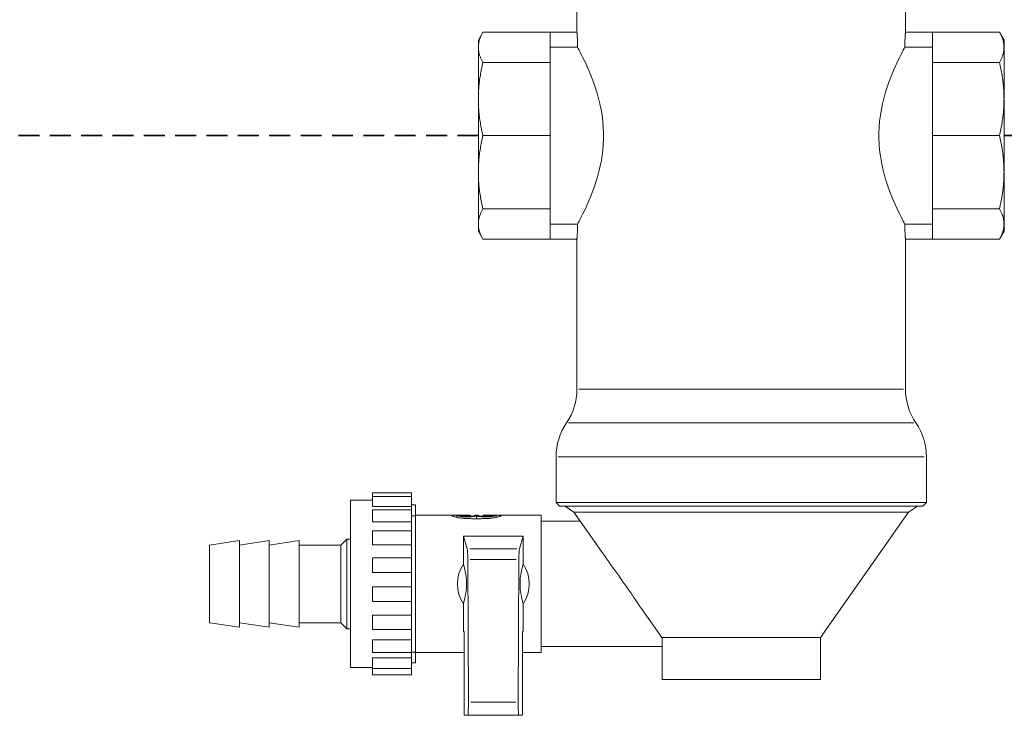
# Model space of a CAD drawing. Header units: millimetres. Extents: x 1279 to 58476, y -6899 to 74987.
# Tile 145 of 157: x 33835 to 34000, y -540 to -424. Entities that reach past the tile are written whole.
import ezdxf

# ---------------------------------------------------------------- set-up
doc = ezdxf.new("R2010")
doc.units = ezdxf.units.MM
doc.linetypes.add('ČÁRKOVANÁ', pattern=[0.75, 0.5, -0.25])
doc.layers.add('UT_POTRUBI - ZPÁTEČKA', color=5, linetype='ČÁRKOVANÁ', lineweight=35)
doc.layers.add('UT_ZARIZENI - ARMATURY', color=6, linetype='Continuous', lineweight=5)

msp = doc.modelspace()

# ---------------------------------------------------------------- linework, layer by layer
at = {"layer": 'UT_POTRUBI - ZPÁTEČKA', "ltscale": 7}
for p, q in [((33912.15, -443), (33450.14, -443)), ((34544.22, -443), (34000.15, -443))]:
    msp.add_line(p, q, dxfattribs=at)
at = {"layer": 'UT_ZARIZENI - ARMATURY'}
for p, q in [((33928.65, -425.7), (33928.65, -418.58)), ((33983.65, -425.7), (33983.65, -418.58)), ((33912.15, -427), (33912.91, -425.68)), ((33912.33, -426.98), (33912.36, -426.88)), ((33912.36, -426.88), (33912.4, -426.77)), ((33912.4, -426.77), (33912.44, -426.67)), ((33912.44, -426.67), (33912.48, -426.56)), ((33912.48, -426.56), (33912.52, -426.45)), ((33912.52, -426.45), (33912.57, -426.35)), ((33912.57, -426.35), (33912.62, -426.24)), ((33912.62, -426.24), (33912.67, -426.13)), ((33912.67, -426.13), (33912.72, -426.02)), ((33912.72, -426.02), (33912.78, -425.9)), ((33912.78, -425.9), (33912.84, -425.79)), ((33912.84, -425.79), (33912.91, -425.68)), ((33912.91, -425.68), (33924.15, -425.68)), ((33924.15, -425.68), (33924.15, -425.7)), ((33924.15, -426.4), (33924.15, -425.7)), ((33928.65, -425.7), (33924.15, -425.7)), ((33924.15, -426.4), (33924.15, -430.75)), ((33928.65, -425.72), (33928.65, -425.7)), ((33928.65, -425.7), (33928.65, -425.7)), ((33928.65, -425.74), (33928.65, -425.72)), ((33928.65, -425.78), (33928.65, -425.74)), ((33928.66, -425.83), (33928.65, -425.78)), ((33928.66, -425.89), (33928.66, -425.83)), ((33928.67, -425.96), (33928.66, -425.89)), ((33928.67, -426.03), (33928.67, -425.96)), ((33928.68, -426.12), (33928.67, -426.03)), ((33928.69, -426.22), (33928.68, -426.12)), ((33928.7, -426.32), (33928.69, -426.22)), ((33928.7, -426.43), (33928.7, -426.32)), ((33928.71, -426.54), (33928.7, -426.43)), ((33928.72, -426.67), (33928.71, -426.54)), ((33928.72, -426.8), (33928.72, -426.67)), ((33928.73, -426.94), (33928.72, -426.8)), ((33983.57, -426.8), (33983.56, -426.94)), ((33983.58, -426.54), (33983.57, -426.67)), ((33983.57, -426.67), (33983.57, -426.8)), ((33983.59, -426.43), (33983.58, -426.54)), ((33983.6, -426.32), (33983.59, -426.43)), ((33983.61, -426.12), (33983.6, -426.22)), ((33983.6, -426.22), (33983.6, -426.32)), ((33983.62, -426.03), (33983.61, -426.12)), ((33983.63, -425.89), (33983.62, -425.96)), ((33983.62, -425.96), (33983.62, -426.03)), ((33983.64, -425.78), (33983.63, -425.83)), ((33983.63, -425.83), (33983.63, -425.89)), ((33983.65, -425.7), (33983.64, -425.72)), ((33983.64, -425.72), (33983.64, -425.74)), ((33983.64, -425.74), (33983.64, -425.78)), ((33988.15, -425.7), (33983.65, -425.7)), ((33983.65, -425.7), (33983.65, -425.7)), ((33999.38, -425.68), (33988.15, -425.68)), ((33988.15, -425.68), (33988.15, -425.7)), ((33988.15, -425.7), (33988.15, -426.4)), ((33988.15, -426.4), (33988.15, -430.75)), ((34000.15, -427), (33999.38, -425.68)), ((33999.45, -425.79), (33999.38, -425.68)), ((33999.51, -425.9), (33999.45, -425.79)), ((33999.57, -426.02), (33999.51, -425.9)), ((33999.62, -426.13), (33999.57, -426.02)), ((33999.68, -426.24), (33999.62, -426.13)), ((33999.73, -426.35), (33999.68, -426.24)), ((33999.77, -426.45), (33999.73, -426.35)), ((33999.82, -426.56), (33999.77, -426.45)), ((33999.86, -426.67), (33999.82, -426.56)), ((33999.89, -426.77), (33999.86, -426.67)), ((33999.93, -426.88), (33999.89, -426.77)), ((33999.96, -426.98), (33999.93, -426.88)), ((33912.15, -428.21), (33912.15, -427)), ((33912.15, -428.01), (33912.16, -427.91)), ((33912.15, -428.11), (33912.15, -428.01)), ((33912.15, -428.21), (33912.15, -428.11)), ((33912.15, -436.87), (33912.15, -428.21)), ((33912.15, -428.32), (33912.15, -428.21)), ((33912.15, -428.42), (33912.15, -428.32)), ((33912.16, -428.52), (33912.15, -428.42)), ((33912.16, -427.91), (33912.17, -427.81)), ((33912.17, -428.62), (33912.16, -428.52)), ((33912.17, -427.81), (33912.18, -427.71)), ((33912.18, -427.71), (33912.19, -427.6)), ((33912.19, -427.6), (33912.21, -427.5)), ((33912.21, -427.5), (33912.23, -427.4)), ((33912.23, -427.4), (33912.25, -427.3)), ((33912.25, -427.3), (33912.27, -427.19)), ((33912.27, -427.19), (33912.3, -427.09)), ((33912.3, -427.09), (33912.33, -426.98)), ((33924.15, -428.21), (33928.76, -428.21)), ((33924.38, -428.2), (33928.53, -428.2)), ((33928.74, -427.09), (33928.73, -426.94)), ((33928.74, -427.24), (33928.74, -427.09)), ((33928.75, -427.4), (33928.74, -427.24)), ((33928.75, -427.55), (33928.75, -427.4)), ((33928.76, -427.72), (33928.75, -427.55)), ((33928.76, -427.88), (33928.76, -427.72)), ((33928.76, -428.04), (33928.76, -427.88)), ((33928.76, -428.2), (33928.76, -428.04)), ((33928.76, -428.21), (33928.76, -428.2)), ((33928.87, -428.41), (33928.76, -428.21)), ((33929.01, -428.67), (33928.87, -428.41)), ((33983.43, -428.41), (33983.28, -428.67)), ((33983.53, -428.21), (33983.43, -428.41)), ((33983.54, -427.72), (33983.53, -427.88)), ((33983.53, -427.88), (33983.53, -428.04)), ((33983.53, -428.04), (33983.53, -428.2)), ((33983.53, -428.2), (33983.53, -428.21)), ((33983.53, -428.21), (33988.15, -428.21)), ((33983.55, -427.24), (33983.54, -427.4)), ((33983.54, -427.4), (33983.54, -427.55)), ((33983.54, -427.55), (33983.54, -427.72)), ((33983.56, -426.94), (33983.55, -427.09)), ((33983.55, -427.09), (33983.55, -427.24)), ((33983.76, -428.2), (33987.92, -428.2)), ((33999.99, -427.09), (33999.96, -426.98)), ((34000.02, -427.19), (33999.99, -427.09)), ((34000.04, -427.3), (34000.02, -427.19)), ((34000.06, -427.4), (34000.04, -427.3)), ((34000.08, -427.5), (34000.06, -427.4)), ((34000.1, -427.6), (34000.08, -427.5)), ((34000.11, -427.71), (34000.1, -427.6)), ((34000.13, -427.81), (34000.11, -427.71)), ((34000.13, -427.91), (34000.13, -427.81)), ((34000.14, -428.01), (34000.13, -427.91)), ((34000.13, -428.52), (34000.14, -428.42)), ((34000.13, -428.62), (34000.13, -428.52)), ((34000.14, -428.11), (34000.14, -428.01)), ((34000.15, -428.21), (34000.14, -428.11)), ((34000.14, -428.32), (34000.15, -428.21)), ((34000.14, -428.42), (34000.14, -428.32)), ((34000.15, -427), (34000.15, -428.21)), ((34000.15, -428.21), (34000.15, -436.87)), ((33912.18, -428.72), (33912.17, -428.62)), ((33912.19, -428.83), (33912.18, -428.72)), ((33912.21, -428.93), (33912.19, -428.83)), ((33912.23, -429.03), (33912.21, -428.93)), ((33912.25, -429.13), (33912.23, -429.03)), ((33912.27, -429.24), (33912.25, -429.13)), ((33912.3, -429.34), (33912.27, -429.24)), ((33912.33, -429.44), (33912.3, -429.34)), ((33912.36, -429.55), (33912.33, -429.44)), ((33912.4, -429.65), (33912.36, -429.55)), ((33912.44, -429.76), (33912.4, -429.65)), ((33912.48, -429.87), (33912.44, -429.76)), ((33912.52, -429.97), (33912.48, -429.87)), ((33912.57, -430.08), (33912.52, -429.97)), ((33912.62, -430.19), (33912.57, -430.08)), ((33912.67, -430.3), (33912.62, -430.19)), ((33929.18, -429), (33929.01, -428.67)), ((33929.38, -429.39), (33929.18, -429)), ((33929.6, -429.84), (33929.38, -429.39)), ((33929.85, -430.34), (33929.6, -429.84)), ((33982.69, -429.84), (33982.44, -430.34)), ((33982.91, -429.39), (33982.69, -429.84)), ((33983.11, -429), (33982.91, -429.39)), ((33983.28, -428.67), (33983.11, -429)), ((33999.62, -430.3), (33999.68, -430.19)), ((33999.68, -430.19), (33999.73, -430.08)), ((33999.73, -430.08), (33999.77, -429.97)), ((33999.77, -429.97), (33999.82, -429.87)), ((33999.82, -429.87), (33999.86, -429.76)), ((33999.86, -429.76), (33999.89, -429.65)), ((33999.89, -429.65), (33999.93, -429.55)), ((33999.93, -429.55), (33999.96, -429.44)), ((33999.96, -429.44), (33999.99, -429.34)), ((33999.99, -429.34), (34000.02, -429.24)), ((34000.02, -429.24), (34000.04, -429.13)), ((34000.04, -429.13), (34000.06, -429.03)), ((34000.06, -429.03), (34000.08, -428.93)), ((34000.08, -428.93), (34000.1, -428.83)), ((34000.1, -428.83), (34000.11, -428.72)), ((34000.11, -428.72), (34000.13, -428.62)), ((33912.67, -431.83), (33912.62, -432.1)), ((33912.72, -430.41), (33912.67, -430.3)), ((33912.72, -431.57), (33912.67, -431.83)), ((33912.78, -430.52), (33912.72, -430.41)), ((33912.78, -431.3), (33912.72, -431.57)), ((33912.84, -430.64), (33912.78, -430.52)), ((33912.84, -431.03), (33912.78, -431.3)), ((33912.91, -430.75), (33912.84, -430.64)), ((33912.91, -430.75), (33912.84, -431.03)), ((33912.91, -430.75), (33924.15, -430.75)), ((33924.15, -430.75), (33924.15, -443)), ((33930.11, -430.89), (33929.85, -430.34)), ((33930.38, -431.48), (33930.11, -430.89)), ((33930.65, -432.1), (33930.38, -431.48)), ((33981.91, -431.48), (33981.64, -432.1)), ((33982.18, -430.89), (33981.91, -431.48)), ((33982.44, -430.34), (33982.18, -430.89)), ((33999.38, -430.75), (33988.15, -430.75)), ((33988.15, -430.75), (33988.15, -443)), ((33999.38, -430.75), (33999.45, -430.64)), ((33999.45, -431.03), (33999.38, -430.75)), ((33999.45, -430.64), (33999.51, -430.52)), ((33999.51, -431.3), (33999.45, -431.03)), ((33999.51, -430.52), (33999.57, -430.41)), ((33999.57, -431.57), (33999.51, -431.3)), ((33999.57, -430.41), (33999.62, -430.3)), ((33999.62, -431.83), (33999.57, -431.57)), ((33999.68, -432.1), (33999.62, -431.83)), ((33912.4, -433.4), (33912.36, -433.65)), ((33912.44, -433.14), (33912.4, -433.4)), ((33912.48, -432.88), (33912.44, -433.14)), ((33912.52, -432.62), (33912.48, -432.88)), ((33912.57, -432.36), (33912.52, -432.62)), ((33912.62, -432.1), (33912.57, -432.36)), ((33930.93, -432.76), (33930.65, -432.1)), ((33931.21, -433.47), (33930.93, -432.76)), ((33931.49, -434.23), (33931.21, -433.47)), ((33981.09, -433.47), (33980.81, -434.23)), ((33981.37, -432.76), (33981.09, -433.47)), ((33981.64, -432.1), (33981.37, -432.76)), ((33999.73, -432.36), (33999.68, -432.1)), ((33999.77, -432.62), (33999.73, -432.36)), ((33999.82, -432.88), (33999.77, -432.62)), ((33999.86, -433.14), (33999.82, -432.88)), ((33999.89, -433.4), (33999.86, -433.14)), ((33999.93, -433.65), (33999.89, -433.4)), ((33912.21, -435.15), (33912.19, -435.4)), ((33912.23, -434.9), (33912.21, -435.15)), ((33912.25, -434.66), (33912.23, -434.9)), ((33912.27, -434.41), (33912.25, -434.66)), ((33912.3, -434.16), (33912.27, -434.41)), ((33912.33, -433.9), (33912.3, -434.16)), ((33912.36, -433.65), (33912.33, -433.9)), ((33931.76, -435.04), (33931.49, -434.23)), ((33932.02, -435.89), (33931.76, -435.04)), ((33980.53, -435.04), (33980.27, -435.89)), ((33980.81, -434.23), (33980.53, -435.04)), ((33999.96, -433.9), (33999.93, -433.65)), ((33999.99, -434.16), (33999.96, -433.9)), ((34000.02, -434.41), (33999.99, -434.16)), ((34000.04, -434.66), (34000.02, -434.41)), ((34000.06, -434.9), (34000.04, -434.66)), ((34000.08, -435.15), (34000.06, -434.9)), ((34000.1, -435.4), (34000.08, -435.15)), ((33912.16, -436.14), (33912.15, -436.38)), ((33912.15, -436.38), (33912.15, -436.63)), ((33912.15, -436.63), (33912.15, -436.87)), ((33912.17, -435.89), (33912.16, -436.14)), ((33912.18, -435.65), (33912.17, -435.89)), ((33912.19, -435.4), (33912.18, -435.65)), ((33932.27, -436.77), (33932.02, -435.89)), ((33932.49, -437.69), (33932.27, -436.77)), ((33980.02, -436.77), (33979.8, -437.69)), ((33980.27, -435.89), (33980.02, -436.77)), ((34000.11, -435.65), (34000.1, -435.4)), ((34000.13, -435.89), (34000.11, -435.65)), ((34000.13, -436.14), (34000.13, -435.89)), ((34000.14, -436.38), (34000.13, -436.14)), ((34000.14, -436.63), (34000.14, -436.38)), ((34000.15, -436.87), (34000.14, -436.63)), ((33912.15, -449.12), (33912.15, -436.87)), ((33912.15, -436.87), (33912.15, -437.12)), ((33912.15, -437.12), (33912.15, -437.36)), ((33912.15, -437.36), (33912.16, -437.61)), ((33912.16, -437.61), (33912.17, -437.85)), ((33912.17, -437.85), (33912.18, -438.1)), ((33912.18, -438.1), (33912.19, -438.35)), ((33912.19, -438.35), (33912.21, -438.59)), ((33932.69, -438.63), (33932.49, -437.69)), ((33979.8, -437.69), (33979.61, -438.63)), ((34000.08, -438.59), (34000.1, -438.35)), ((34000.1, -438.35), (34000.11, -438.1)), ((34000.11, -438.1), (34000.13, -437.85)), ((34000.13, -437.61), (34000.14, -437.36)), ((34000.13, -437.85), (34000.13, -437.61)), ((34000.14, -437.12), (34000.15, -436.87)), ((34000.14, -437.36), (34000.14, -437.12)), ((34000.15, -436.87), (34000.15, -449.12)), ((33912.21, -438.59), (33912.23, -438.84)), ((33912.23, -438.84), (33912.25, -439.09)), ((33912.25, -439.09), (33912.27, -439.34)), ((33912.27, -439.34), (33912.3, -439.59)), ((33912.3, -439.59), (33912.33, -439.84)), ((33912.33, -439.84), (33912.36, -440.1)), ((33912.36, -440.1), (33912.4, -440.35)), ((33932.85, -439.59), (33932.69, -438.63)), ((33932.97, -440.56), (33932.85, -439.59)), ((33979.45, -439.59), (33979.32, -440.56)), ((33979.61, -438.63), (33979.45, -439.59)), ((33999.89, -440.35), (33999.93, -440.1)), ((33999.93, -440.1), (33999.96, -439.84)), ((33999.96, -439.84), (33999.99, -439.59)), ((33999.99, -439.59), (34000.02, -439.34)), ((34000.02, -439.34), (34000.04, -439.09)), ((34000.04, -439.09), (34000.06, -438.84)), ((34000.06, -438.84), (34000.08, -438.59)), ((33912.4, -440.35), (33912.44, -440.61)), ((33912.44, -440.61), (33912.48, -440.86)), ((33912.48, -440.86), (33912.52, -441.12)), ((33912.52, -441.12), (33912.57, -441.38)), ((33912.57, -441.38), (33912.62, -441.65)), ((33912.62, -441.65), (33912.67, -441.91)), ((33933.05, -441.54), (33932.97, -440.56)), ((33933.09, -442.51), (33933.05, -441.54)), ((33979.24, -441.54), (33979.2, -442.51)), ((33979.32, -440.56), (33979.24, -441.54)), ((33999.62, -441.91), (33999.68, -441.65)), ((33999.68, -441.65), (33999.73, -441.38)), ((33999.73, -441.38), (33999.77, -441.12)), ((33999.77, -441.12), (33999.82, -440.86)), ((33999.82, -440.86), (33999.86, -440.61)), ((33999.86, -440.61), (33999.89, -440.35)), ((33912.67, -441.91), (33912.72, -442.18)), ((33912.72, -442.18), (33912.78, -442.45)), ((33912.78, -442.45), (33912.84, -442.72)), ((33912.78, -443.54), (33912.84, -443.27)), ((33912.84, -442.72), (33912.91, -443)), ((33912.84, -443.27), (33912.91, -443)), ((33912.91, -443), (33924.15, -443)), ((33924.15, -443), (33924.15, -455.24)), ((33933.09, -443.48), (33933.09, -442.51)), ((33979.2, -442.51), (33979.2, -443.48)), ((33999.38, -443), (33988.15, -443)), ((33988.15, -443), (33988.15, -455.24)), ((33999.38, -443), (33999.45, -442.72)), ((33999.45, -443.27), (33999.38, -443)), ((33999.45, -442.72), (33999.51, -442.45)), ((33999.51, -443.54), (33999.45, -443.27)), ((33999.51, -442.45), (33999.57, -442.18)), ((33999.57, -442.18), (33999.62, -441.91)), ((33912.48, -445.13), (33912.52, -444.87)), ((33912.52, -444.87), (33912.57, -444.61)), ((33912.57, -444.61), (33912.62, -444.35)), ((33912.62, -444.35), (33912.67, -444.08)), ((33912.67, -444.08), (33912.72, -443.81)), ((33912.72, -443.81), (33912.78, -443.54)), ((33932.97, -445.43), (33933.05, -444.45)), ((33933.05, -444.45), (33933.09, -443.48)), ((33979.2, -443.48), (33979.24, -444.45)), ((33979.24, -444.45), (33979.32, -445.43)), ((33999.57, -443.81), (33999.51, -443.54)), ((33999.62, -444.08), (33999.57, -443.81)), ((33999.68, -444.35), (33999.62, -444.08)), ((33999.73, -444.61), (33999.68, -444.35)), ((33999.77, -444.87), (33999.73, -444.61)), ((33999.82, -445.13), (33999.77, -444.87)), ((33912.25, -446.9), (33912.27, -446.65)), ((33912.27, -446.65), (33912.3, -446.4)), ((33912.3, -446.4), (33912.33, -446.15)), ((33912.33, -446.15), (33912.36, -445.9)), ((33912.36, -445.9), (33912.4, -445.64)), ((33912.4, -445.64), (33912.44, -445.39)), ((33912.44, -445.39), (33912.48, -445.13)), ((33932.69, -447.37), (33932.85, -446.4)), ((33932.85, -446.4), (33932.97, -445.43)), ((33979.32, -445.43), (33979.45, -446.4)), ((33979.45, -446.4), (33979.61, -447.37)), ((33999.86, -445.39), (33999.82, -445.13)), ((33999.89, -445.64), (33999.86, -445.39)), ((33999.93, -445.9), (33999.89, -445.64)), ((33999.96, -446.15), (33999.93, -445.9)), ((33999.99, -446.4), (33999.96, -446.15)), ((34000.02, -446.65), (33999.99, -446.4)), ((34000.04, -446.9), (34000.02, -446.65)), ((33912.16, -448.38), (33912.17, -448.14)), ((33912.17, -448.14), (33912.18, -447.89)), ((33912.18, -447.89), (33912.19, -447.65)), ((33912.19, -447.65), (33912.21, -447.4)), ((33912.21, -447.4), (33912.23, -447.15)), ((33912.23, -447.15), (33912.25, -446.9)), ((33932.27, -449.22), (33932.49, -448.31)), ((33932.49, -448.31), (33932.69, -447.37)), ((33979.61, -447.37), (33979.8, -448.31)), ((33979.8, -448.31), (33980.02, -449.22)), ((34000.06, -447.15), (34000.04, -446.9)), ((34000.08, -447.4), (34000.06, -447.15)), ((34000.1, -447.65), (34000.08, -447.4)), ((34000.11, -447.89), (34000.1, -447.65)), ((34000.13, -448.14), (34000.11, -447.89)), ((34000.13, -448.38), (34000.13, -448.14)), ((33912.15, -448.63), (33912.16, -448.38)), ((33912.15, -448.87), (33912.15, -448.63)), ((33912.15, -449.12), (33912.15, -448.87)), ((33912.15, -457.78), (33912.15, -449.12)), ((33912.15, -449.36), (33912.15, -449.12)), ((33912.15, -449.61), (33912.15, -449.36)), ((33912.16, -449.86), (33912.15, -449.61)), ((33912.17, -450.1), (33912.16, -449.86)), ((33932.02, -450.11), (33932.27, -449.22)), ((33980.02, -449.22), (33980.27, -450.11)), ((34000.14, -448.63), (34000.13, -448.38)), ((34000.14, -449.61), (34000.13, -449.86)), ((34000.13, -449.86), (34000.13, -450.1)), ((34000.14, -448.87), (34000.14, -448.63)), ((34000.15, -449.12), (34000.14, -448.87)), ((34000.15, -449.12), (34000.14, -449.36)), ((34000.14, -449.36), (34000.14, -449.61)), ((34000.15, -449.12), (34000.15, -457.78)), ((33912.18, -450.35), (33912.17, -450.1)), ((33912.19, -450.59), (33912.18, -450.35)), ((33912.21, -450.84), (33912.19, -450.59)), ((33912.23, -451.09), (33912.21, -450.84)), ((33912.25, -451.34), (33912.23, -451.09)), ((33912.27, -451.59), (33912.25, -451.34)), ((33912.3, -451.84), (33912.27, -451.59)), ((33931.49, -451.76), (33931.76, -450.95)), ((33931.76, -450.95), (33932.02, -450.11)), ((33980.27, -450.11), (33980.53, -450.95)), ((33980.53, -450.95), (33980.81, -451.76)), ((34000.02, -451.59), (33999.99, -451.84)), ((34000.04, -451.34), (34000.02, -451.59)), ((34000.06, -451.09), (34000.04, -451.34)), ((34000.08, -450.84), (34000.06, -451.09)), ((34000.1, -450.59), (34000.08, -450.84)), ((34000.11, -450.35), (34000.1, -450.59)), ((34000.13, -450.1), (34000.11, -450.35)), ((33912.33, -452.09), (33912.3, -451.84)), ((33912.36, -452.34), (33912.33, -452.09)), ((33912.4, -452.6), (33912.36, -452.34)), ((33912.44, -452.85), (33912.4, -452.6)), ((33912.48, -453.11), (33912.44, -452.85)), ((33912.52, -453.37), (33912.48, -453.11)), ((33930.65, -453.89), (33930.93, -453.23)), ((33930.93, -453.23), (33931.21, -452.52)), ((33931.21, -452.52), (33931.49, -451.76)), ((33980.81, -451.76), (33981.09, -452.52)), ((33981.09, -452.52), (33981.37, -453.23)), ((33981.37, -453.23), (33981.64, -453.89)), ((33999.82, -453.11), (33999.77, -453.37)), ((33999.86, -452.85), (33999.82, -453.11)), ((33999.89, -452.6), (33999.86, -452.85)), ((33999.93, -452.34), (33999.89, -452.6)), ((33999.96, -452.09), (33999.93, -452.34)), ((33999.99, -451.84), (33999.96, -452.09)), ((33912.57, -453.63), (33912.52, -453.37)), ((33912.62, -453.89), (33912.57, -453.63)), ((33912.67, -454.16), (33912.62, -453.89)), ((33912.72, -454.43), (33912.67, -454.16)), ((33912.78, -454.7), (33912.72, -454.43)), ((33912.84, -454.97), (33912.78, -454.7)), ((33930.11, -455.11), (33930.38, -454.52)), ((33930.38, -454.52), (33930.65, -453.89)), ((33981.64, -453.89), (33981.91, -454.52)), ((33981.91, -454.52), (33982.18, -455.11)), ((33999.51, -454.7), (33999.45, -454.97)), ((33999.57, -454.43), (33999.51, -454.7)), ((33999.62, -454.16), (33999.57, -454.43)), ((33999.68, -453.89), (33999.62, -454.16)), ((33999.73, -453.63), (33999.68, -453.89)), ((33999.77, -453.37), (33999.73, -453.63)), ((33912.3, -456.65), (33912.33, -456.55)), ((33912.33, -456.55), (33912.36, -456.44)), ((33912.36, -456.44), (33912.4, -456.34)), ((33912.4, -456.34), (33912.44, -456.23)), ((33912.44, -456.23), (33912.48, -456.13)), ((33912.48, -456.13), (33912.52, -456.02)), ((33912.52, -456.02), (33912.57, -455.91)), ((33912.57, -455.91), (33912.62, -455.8)), ((33912.62, -455.8), (33912.67, -455.69)), ((33912.67, -455.69), (33912.72, -455.58)), ((33912.72, -455.58), (33912.78, -455.47)), ((33912.78, -455.47), (33912.84, -455.36)), ((33912.91, -455.24), (33912.84, -454.97)), ((33912.84, -455.36), (33912.91, -455.24)), ((33912.91, -455.24), (33924.15, -455.24)), ((33924.15, -455.24), (33924.15, -459.6)), ((33929.38, -456.61), (33929.6, -456.16)), ((33929.6, -456.16), (33929.85, -455.66)), ((33929.85, -455.66), (33930.11, -455.11)), ((33982.18, -455.11), (33982.44, -455.66)), ((33982.44, -455.66), (33982.69, -456.16)), ((33982.69, -456.16), (33982.91, -456.61)), ((33999.38, -455.24), (33988.15, -455.24)), ((33988.15, -455.24), (33988.15, -459.6)), ((33999.45, -454.97), (33999.38, -455.24)), ((33999.45, -455.36), (33999.38, -455.24)), ((33999.51, -455.47), (33999.45, -455.36)), ((33999.57, -455.58), (33999.51, -455.47)), ((33999.62, -455.69), (33999.57, -455.58)), ((33999.68, -455.8), (33999.62, -455.69)), ((33999.73, -455.91), (33999.68, -455.8)), ((33999.77, -456.02), (33999.73, -455.91)), ((33999.82, -456.13), (33999.77, -456.02)), ((33999.86, -456.23), (33999.82, -456.13)), ((33999.89, -456.34), (33999.86, -456.23)), ((33999.93, -456.44), (33999.89, -456.34)), ((33999.96, -456.55), (33999.93, -456.44)), ((33999.99, -456.65), (33999.96, -456.55)), ((33912.15, -457.58), (33912.16, -457.47)), ((33912.15, -457.68), (33912.15, -457.58)), ((33912.15, -457.78), (33912.15, -457.68)), ((33912.15, -459), (33912.15, -457.78)), ((33912.15, -457.88), (33912.15, -457.78)), ((33912.15, -457.98), (33912.15, -457.88)), ((33912.16, -458.08), (33912.15, -457.98)), ((33912.16, -457.47), (33912.17, -457.37)), ((33912.17, -458.19), (33912.16, -458.08)), ((33912.17, -457.37), (33912.18, -457.27)), ((33912.18, -458.29), (33912.17, -458.19)), ((33912.18, -457.27), (33912.19, -457.17)), ((33912.19, -457.17), (33912.21, -457.07)), ((33912.21, -457.07), (33912.23, -456.96)), ((33912.23, -456.96), (33912.25, -456.86)), ((33912.25, -456.86), (33912.27, -456.76)), ((33912.27, -456.76), (33912.3, -456.65)), ((33928.76, -457.79), (33924.15, -457.79)), ((33928.53, -457.8), (33924.38, -457.8)), ((33928.76, -457.79), (33928.87, -457.59)), ((33928.76, -457.8), (33928.76, -457.79)), ((33928.76, -457.96), (33928.76, -457.8)), ((33928.76, -458.12), (33928.76, -457.96)), ((33928.76, -458.28), (33928.76, -458.12)), ((33928.87, -457.59), (33929.01, -457.32)), ((33929.01, -457.32), (33929.18, -457)), ((33929.18, -457), (33929.38, -456.61)), ((33982.91, -456.61), (33983.11, -457)), ((33983.11, -457), (33983.28, -457.32)), ((33983.28, -457.32), (33983.43, -457.59)), ((33983.43, -457.59), (33983.53, -457.79)), ((33988.15, -457.79), (33983.53, -457.79)), ((33983.53, -457.79), (33983.53, -457.8)), ((33983.53, -457.8), (33983.53, -457.96)), ((33983.53, -457.96), (33983.53, -458.12)), ((33983.53, -458.12), (33983.54, -458.28)), ((33987.92, -457.8), (33983.76, -457.8)), ((34000.02, -456.76), (33999.99, -456.65)), ((34000.04, -456.86), (34000.02, -456.76)), ((34000.06, -456.96), (34000.04, -456.86)), ((34000.08, -457.07), (34000.06, -456.96)), ((34000.1, -457.17), (34000.08, -457.07)), ((34000.11, -457.27), (34000.1, -457.17)), ((34000.13, -457.37), (34000.11, -457.27)), ((34000.11, -458.29), (34000.13, -458.19)), ((34000.13, -457.47), (34000.13, -457.37)), ((34000.14, -457.58), (34000.13, -457.47)), ((34000.13, -458.08), (34000.14, -457.98)), ((34000.13, -458.19), (34000.13, -458.08)), ((34000.14, -457.68), (34000.14, -457.58)), ((34000.15, -457.78), (34000.14, -457.68)), ((34000.14, -457.88), (34000.15, -457.78)), ((34000.14, -457.98), (34000.14, -457.88)), ((34000.15, -457.78), (34000.15, -459)), ((33912.15, -459), (33912.91, -460.31)), ((33912.19, -458.39), (33912.18, -458.29)), ((33912.21, -458.49), (33912.19, -458.39)), ((33912.23, -458.59), (33912.21, -458.49)), ((33912.25, -458.7), (33912.23, -458.59)), ((33912.27, -458.8), (33912.25, -458.7)), ((33912.3, -458.9), (33912.27, -458.8)), ((33912.33, -459.01), (33912.3, -458.9)), ((33912.36, -459.11), (33912.33, -459.01)), ((33912.4, -459.22), (33912.36, -459.11)), ((33912.44, -459.33), (33912.4, -459.22)), ((33912.48, -459.43), (33912.44, -459.33)), ((33912.52, -459.54), (33912.48, -459.43)), ((33912.57, -459.65), (33912.52, -459.54)), ((33912.62, -459.76), (33912.57, -459.65)), ((33912.67, -459.87), (33912.62, -459.76)), ((33912.72, -459.98), (33912.67, -459.87)), ((33924.15, -460.3), (33924.15, -459.6)), ((33928.67, -459.96), (33928.68, -459.87)), ((33928.68, -459.87), (33928.69, -459.78)), ((33928.69, -459.78), (33928.7, -459.67)), ((33928.7, -459.56), (33928.71, -459.45)), ((33928.7, -459.67), (33928.7, -459.56)), ((33928.71, -459.45), (33928.72, -459.32)), ((33928.72, -459.19), (33928.73, -459.05)), ((33928.72, -459.32), (33928.72, -459.19)), ((33928.73, -459.05), (33928.74, -458.91)), ((33928.74, -458.75), (33928.75, -458.6)), ((33928.74, -458.91), (33928.74, -458.75)), ((33928.75, -458.44), (33928.76, -458.28)), ((33928.75, -458.6), (33928.75, -458.44)), ((33983.54, -458.28), (33983.54, -458.44)), ((33983.54, -458.44), (33983.54, -458.6)), ((33983.54, -458.6), (33983.55, -458.75)), ((33983.55, -458.75), (33983.55, -458.91)), ((33983.55, -458.91), (33983.56, -459.05)), ((33983.56, -459.05), (33983.57, -459.19)), ((33983.57, -459.19), (33983.57, -459.32)), ((33983.57, -459.32), (33983.58, -459.45)), ((33983.58, -459.45), (33983.59, -459.56)), ((33983.59, -459.56), (33983.6, -459.67)), ((33983.6, -459.67), (33983.6, -459.78)), ((33983.6, -459.78), (33983.61, -459.87)), ((33983.61, -459.87), (33983.62, -459.96)), ((33988.15, -459.6), (33988.15, -460.3)), ((34000.15, -459), (33999.38, -460.31)), ((33999.57, -459.98), (33999.62, -459.87)), ((33999.62, -459.87), (33999.68, -459.76)), ((33999.68, -459.76), (33999.73, -459.65)), ((33999.73, -459.65), (33999.77, -459.54)), ((33999.77, -459.54), (33999.82, -459.43)), ((33999.82, -459.43), (33999.86, -459.33)), ((33999.86, -459.33), (33999.89, -459.22)), ((33999.89, -459.22), (33999.93, -459.11)), ((33999.93, -459.11), (33999.96, -459.01)), ((33999.96, -459.01), (33999.99, -458.9)), ((33999.99, -458.9), (34000.02, -458.8)), ((34000.02, -458.8), (34000.04, -458.7)), ((34000.04, -458.7), (34000.06, -458.59)), ((34000.06, -458.59), (34000.08, -458.49)), ((34000.08, -458.49), (34000.1, -458.39)), ((34000.1, -458.39), (34000.11, -458.29)), ((33912.78, -460.09), (33912.72, -459.98)), ((33912.84, -460.2), (33912.78, -460.09)), ((33912.91, -460.31), (33912.84, -460.2)), ((33912.91, -460.31), (33924.15, -460.31)), ((33924.15, -460.3), (33924.15, -460.31)), ((33924.15, -460.3), (33928.65, -460.3)), ((33928.65, -460.21), (33928.66, -460.16)), ((33928.65, -460.25), (33928.65, -460.21)), ((33928.65, -460.28), (33928.65, -460.25)), ((33928.65, -460.29), (33928.65, -460.28)), ((33928.65, -460.3), (33928.65, -460.29)), ((33928.65, -485.42), (33928.65, -460.3)), ((33928.66, -460.11), (33928.67, -460.04)), ((33928.66, -460.16), (33928.66, -460.11)), ((33928.67, -460.04), (33928.67, -459.96)), ((33983.62, -459.96), (33983.62, -460.04)), ((33983.62, -460.04), (33983.63, -460.11)), ((33983.63, -460.11), (33983.63, -460.16)), ((33983.63, -460.16), (33983.64, -460.21)), ((33983.64, -460.21), (33983.64, -460.25)), ((33983.64, -460.25), (33983.64, -460.28)), ((33983.64, -460.28), (33983.65, -460.29)), ((33983.65, -460.29), (33983.65, -460.3)), ((33983.65, -460.3), (33988.15, -460.3)), ((33983.65, -485.42), (33983.65, -460.3)), ((33988.15, -460.3), (33988.15, -460.31)), ((33999.38, -460.31), (33988.15, -460.31)), ((33999.38, -460.31), (33999.45, -460.2)), ((33999.45, -460.2), (33999.51, -460.09)), ((33999.51, -460.09), (33999.57, -459.98)), ((33928.98, -485.42), (33983.31, -485.42)), ((33927.26, -491.07), (33985.04, -491.07)), ((33925.15, -504.4), (33925.15, -496.72)), ((33986.76, -496.72), (33925.53, -496.72)), ((33987.15, -504.4), (33987.15, -496.72)), ((33890.75, -504), (33890.75, -532)), ((33890.75, -504), (33894.45, -504)), ((33894.45, -502.76), (33894.45, -503.37)), ((33894.45, -502.76), (33900.95, -502.76)), ((33894.45, -505.04), (33894.45, -503.37)), ((33894.45, -503.37), (33900.95, -503.37)), ((33900.95, -503.37), (33900.95, -502.76)), ((33900.95, -505.04), (33900.95, -503.37)), ((33894.45, -505.04), (33900.95, -505.04)), ((33894.45, -507.63), (33894.45, -505.59)), ((33894.45, -505.59), (33900.95, -505.59)), ((33900.95, -504.78), (33901.65, -504.78)), ((33900.95, -505.59), (33900.95, -505.04)), ((33900.95, -507.63), (33900.95, -505.59)), ((33901.65, -531.22), (33901.65, -504.78)), ((33901.65, -531.22), (33901.65, -504.78)), ((33925.15, -504.4), (33987.15, -504.4)), ((33925.75, -505), (33925.15, -504.4)), ((33925.75, -505), (33986.55, -505)), ((33928.14, -506), (33926.65, -505)), ((33984.15, -506), (33928.14, -506)), ((33932.76, -512.59), (33928.14, -506)), ((33969.45, -527), (33984.15, -506)), ((33984.15, -506), (33985.65, -505)), ((33986.55, -505), (33987.15, -504.4)), ((33894.45, -507.63), (33900.95, -507.63)), ((33900.95, -506.59), (33901.65, -506.59)), ((33900.95, -509.15), (33900.95, -507.63)), ((33901.65, -506.5), (33907.65, -506.5)), ((33907.65, -506.5), (33908.55, -506.5)), ((33907.65, -506.5), (33907.65, -506.53)), ((33907.65, -506.53), (33907.65, -506.55)), ((33907.65, -506.55), (33907.66, -506.56)), ((33907.66, -506.56), (33907.69, -506.58)), ((33907.69, -506.58), (33907.72, -506.6)), ((33907.72, -506.6), (33907.76, -506.62)), ((33907.76, -506.62), (33907.81, -506.64)), ((33907.81, -506.64), (33907.86, -506.67)), ((33907.86, -506.67), (33907.93, -506.69)), ((33907.93, -506.69), (33908, -506.72)), ((33908, -506.72), (33908.09, -506.75)), ((33908.09, -506.75), (33908.18, -506.77)), ((33908.18, -506.77), (33908.27, -506.8)), ((33908.27, -506.8), (33908.37, -506.83)), ((33908.37, -506.83), (33908.47, -506.85)), ((33908.47, -506.85), (33908.59, -506.88)), ((33908.55, -506.53), (33908.55, -506.5)), ((33908.55, -506.5), (33908.95, -506.5)), ((33908.55, -506.87), (33908.55, -506.53)), ((33908.55, -506.53), (33908.56, -506.55)), ((33908.56, -506.55), (33908.59, -506.57)), ((33908.59, -506.57), (33908.64, -506.59)), ((33908.59, -506.88), (33908.7, -506.9)), ((33908.64, -506.59), (33908.72, -506.62)), ((33908.7, -506.9), (33908.83, -506.93)), ((33908.72, -506.62), (33908.81, -506.64)), ((33908.81, -506.64), (33908.92, -506.67)), ((33908.83, -506.93), (33908.96, -506.95)), ((33908.92, -506.67), (33909.05, -506.7)), ((33908.95, -506.53), (33908.95, -506.5)), ((33908.95, -506.5), (33909.85, -506.5)), ((33908.95, -506.53), (33908.96, -506.55)), ((33908.96, -506.55), (33908.99, -506.57)), ((33908.96, -506.95), (33909.1, -506.97)), ((33908.99, -506.57), (33909.05, -506.59)), ((33909.05, -506.59), (33909.13, -506.61)), ((33909.05, -506.7), (33909.18, -506.72)), ((33909.1, -506.97), (33909.24, -506.99)), ((33909.13, -506.61), (33909.23, -506.63)), ((33909.18, -506.72), (33909.34, -506.75)), ((33909.23, -506.63), (33909.34, -506.65)), ((33909.24, -506.99), (33909.39, -507.01)), ((33909.34, -506.65), (33909.47, -506.67)), ((33909.34, -506.75), (33909.51, -506.77)), ((33909.39, -507.01), (33909.54, -507.03)), ((33909.47, -506.67), (33909.62, -506.69)), ((33909.51, -506.77), (33909.69, -506.78)), ((33909.54, -507.03), (33909.69, -507.04)), ((33909.62, -506.69), (33909.78, -506.7)), ((33909.69, -506.78), (33909.88, -506.8)), ((33909.69, -507.04), (33909.84, -507.05)), ((33909.78, -506.7), (33909.95, -506.71)), ((33909.84, -507.05), (33910.01, -507.06)), ((33909.85, -506.5), (33909.85, -506.53)), ((33909.85, -506.5), (33910.75, -506.5)), ((33909.85, -506.71), (33909.85, -506.53)), ((33909.85, -506.54), (33909.85, -506.53)), ((33909.86, -506.54), (33909.85, -506.54)), ((33909.85, -506.54), (33909.85, -506.54)), ((33909.85, -506.54), (33909.85, -506.54)), ((33909.87, -506.55), (33909.86, -506.54)), ((33909.88, -506.55), (33909.87, -506.55)), ((33909.89, -506.55), (33909.88, -506.55)), ((33909.88, -506.8), (33910.07, -506.81)), ((33909.91, -506.55), (33909.89, -506.55)), ((33909.92, -506.56), (33909.91, -506.55)), ((33909.94, -506.56), (33909.92, -506.56)), ((33909.96, -506.56), (33909.94, -506.56)), ((33909.95, -506.71), (33910.12, -506.72)), ((33909.98, -506.56), (33909.96, -506.56)), ((33910, -506.57), (33909.98, -506.56)), ((33910.02, -506.57), (33910, -506.57)), ((33910.01, -507.06), (33910.18, -507.07)), ((33910.04, -506.57), (33910.02, -506.57)), ((33910.07, -506.57), (33910.04, -506.57)), ((33910.1, -506.57), (33910.07, -506.57)), ((33910.07, -506.81), (33910.26, -506.81)), ((33910.12, -506.57), (33910.1, -506.57)), ((33910.15, -506.58), (33910.12, -506.57)), ((33910.12, -506.72), (33910.3, -506.72)), ((33910.18, -506.58), (33910.15, -506.58)), ((33910.21, -506.58), (33910.18, -506.58)), ((33910.18, -507.07), (33910.34, -507.08)), ((33910.24, -506.58), (33910.21, -506.58)), ((33910.27, -506.58), (33910.24, -506.58)), ((33910.26, -506.81), (33910.45, -506.81)), ((33910.3, -506.58), (33910.27, -506.58)), ((33910.75, -506.58), (33910.3, -506.58)), ((33910.3, -506.71), (33910.3, -506.59)), ((33910.3, -506.72), (33910.47, -506.72)), ((33910.34, -507.08), (33910.51, -507.08)), ((33910.45, -506.81), (33910.64, -506.8)), ((33910.47, -506.72), (33910.64, -506.71)), ((33910.51, -507.08), (33910.68, -507.09)), ((33910.64, -506.71), (33910.81, -506.7)), ((33910.64, -506.8), (33910.84, -506.79)), ((33910.68, -507.09), (33910.85, -507.09)), ((33910.75, -506.5), (33910.75, -506.58)), ((33910.75, -506.71), (33910.75, -506.58)), ((33910.81, -506.7), (33910.97, -506.69)), ((33910.84, -506.79), (33911.02, -506.77)), ((33910.85, -507.09), (33911.01, -507.1)), ((33910.97, -506.69), (33911.12, -506.67)), ((33911.01, -507.1), (33911.18, -507.1)), ((33911.02, -506.77), (33911.19, -506.75)), ((33911.12, -506.67), (33911.25, -506.65)), ((33911.18, -507.1), (33911.35, -507.1)), ((33911.19, -506.75), (33911.36, -506.73)), ((33911.25, -506.65), (33911.36, -506.63)), ((33911.35, -507.1), (33911.51, -507.11)), ((33911.36, -506.63), (33911.46, -506.61)), ((33911.36, -506.73), (33911.5, -506.71)), ((33911.46, -506.61), (33911.54, -506.59)), ((33911.5, -506.71), (33911.63, -506.68)), ((33911.51, -507.11), (33911.68, -507.11)), ((33911.54, -506.59), (33911.6, -506.57)), ((33911.6, -506.57), (33911.63, -506.55)), ((33911.63, -506.55), (33911.65, -506.53)), ((33911.63, -506.68), (33911.75, -506.65)), ((33911.65, -506.53), (33911.65, -506.5)), ((33911.65, -506.5), (33912.05, -506.5)), ((33911.68, -507.11), (33911.85, -507.11)), ((33911.75, -506.65), (33911.85, -506.63)), ((33911.85, -507.11), (33911.85, -506.63)), ((33911.85, -506.63), (33911.95, -506.65)), ((33911.85, -507.11), (33912.01, -507.11)), ((33911.95, -506.65), (33912.06, -506.68)), ((33912.01, -507.11), (33912.18, -507.11)), ((33912.05, -506.53), (33912.05, -506.5)), ((33912.05, -506.53), (33912.06, -506.55)), ((33912.06, -506.55), (33912.09, -506.57)), ((33912.06, -506.68), (33912.19, -506.71)), ((33912.09, -506.57), (33912.15, -506.59)), ((33912.15, -506.59), (33912.23, -506.61)), ((33912.18, -507.11), (33912.34, -507.1)), ((33912.19, -506.71), (33912.34, -506.73)), ((33912.23, -506.61), (33912.33, -506.63)), ((33912.33, -506.63), (33912.44, -506.65)), ((33912.34, -506.73), (33912.5, -506.75)), ((33912.34, -507.1), (33912.51, -507.1)), ((33912.44, -506.65), (33912.57, -506.67)), ((33912.5, -506.75), (33912.67, -506.77)), ((33912.51, -507.1), (33912.68, -507.1)), ((33912.57, -506.67), (33912.72, -506.69)), ((33912.67, -506.77), (33912.86, -506.79)), ((33912.68, -507.1), (33912.85, -507.09)), ((33912.72, -506.69), (33912.88, -506.7)), ((33912.85, -507.09), (33913.01, -507.09)), ((33912.86, -506.79), (33913.05, -506.8)), ((33912.88, -506.7), (33913.05, -506.71)), ((33912.95, -506.58), (33912.95, -506.5)), ((33912.95, -506.5), (33913.85, -506.5)), ((33912.95, -506.71), (33912.95, -506.58)), ((33912.95, -506.58), (33913.4, -506.58)), ((33913.01, -507.09), (33913.18, -507.08)), ((33913.05, -506.71), (33913.22, -506.72)), ((33913.05, -506.8), (33913.24, -506.81)), ((33913.18, -507.08), (33913.35, -507.08)), ((33913.22, -506.72), (33913.4, -506.72)), ((33913.24, -506.81), (33913.43, -506.81)), ((33913.35, -507.08), (33913.52, -507.07)), ((33913.4, -506.58), (33913.42, -506.58)), ((33913.4, -506.71), (33913.4, -506.59)), ((33913.4, -506.72), (33913.57, -506.72)), ((33913.42, -506.58), (33913.45, -506.58)), ((33913.43, -506.81), (33913.62, -506.81)), ((33913.45, -506.58), (33913.48, -506.58)), ((33913.48, -506.58), (33913.51, -506.58)), ((33913.51, -506.58), (33913.54, -506.58)), ((33913.52, -507.07), (33913.68, -507.06)), ((33913.54, -506.58), (33913.57, -506.57)), ((33913.57, -506.57), (33913.6, -506.57)), ((33913.57, -506.72), (33913.74, -506.71)), ((33913.6, -506.57), (33913.62, -506.57)), ((33913.62, -506.57), (33913.65, -506.57)), ((33913.62, -506.81), (33913.81, -506.8)), ((33913.65, -506.57), (33913.67, -506.57)), ((33913.67, -506.57), (33913.69, -506.57)), ((33913.68, -507.06), (33913.85, -507.05)), ((33913.69, -506.57), (33913.71, -506.56)), ((33913.71, -506.56), (33913.73, -506.56)), ((33913.73, -506.56), (33913.75, -506.56)), ((33913.74, -506.71), (33913.91, -506.7)), ((33913.75, -506.56), (33913.77, -506.56)), ((33913.77, -506.56), (33913.79, -506.55)), ((33913.79, -506.55), (33913.8, -506.55)), ((33913.8, -506.55), (33913.81, -506.55)), ((33913.81, -506.55), (33913.82, -506.55)), ((33913.81, -506.8), (33914, -506.78)), ((33913.82, -506.55), (33913.83, -506.54)), ((33913.83, -506.54), (33913.84, -506.54)), ((33913.84, -506.54), (33913.85, -506.53)), ((33913.84, -506.54), (33913.84, -506.54)), ((33913.84, -506.54), (33913.84, -506.54)), ((33914.75, -506.5), (33913.85, -506.5)), ((33913.85, -506.53), (33913.85, -506.5)), ((33913.85, -506.71), (33913.85, -506.53)), ((33913.85, -507.05), (33914, -507.04)), ((33913.91, -506.7), (33914.07, -506.69)), ((33914, -506.78), (33914.18, -506.77)), ((33914, -507.04), (33914.15, -507.03)), ((33914.07, -506.69), (33914.22, -506.67)), ((33914.15, -507.03), (33914.3, -507.01)), ((33914.18, -506.77), (33914.35, -506.75)), ((33914.22, -506.67), (33914.35, -506.65)), ((33914.3, -507.01), (33914.45, -506.99)), ((33914.35, -506.65), (33914.46, -506.63)), ((33914.35, -506.75), (33914.51, -506.72)), ((33914.45, -506.99), (33914.59, -506.97)), ((33914.46, -506.63), (33914.56, -506.61)), ((33914.51, -506.72), (33914.65, -506.7)), ((33914.56, -506.61), (33914.64, -506.59)), ((33914.59, -506.97), (33914.73, -506.95)), ((33914.64, -506.59), (33914.7, -506.57)), ((33914.65, -506.7), (33914.77, -506.67)), ((33914.7, -506.57), (33914.73, -506.55)), ((33914.73, -506.55), (33914.75, -506.53)), ((33914.73, -506.95), (33914.86, -506.93)), ((33914.75, -506.53), (33914.75, -506.5)), ((33914.75, -506.5), (33915.15, -506.5)), ((33914.77, -506.67), (33914.88, -506.64)), ((33914.86, -506.93), (33914.99, -506.9)), ((33914.88, -506.64), (33914.98, -506.62)), ((33914.98, -506.62), (33915.05, -506.59)), ((33914.99, -506.9), (33915.11, -506.88)), ((33915.05, -506.59), (33915.1, -506.57)), ((33915.1, -506.57), (33915.14, -506.55)), ((33915.11, -506.88), (33915.22, -506.85)), ((33915.14, -506.55), (33915.15, -506.53)), ((33915.15, -506.53), (33915.15, -506.5)), ((33916.05, -506.5), (33915.15, -506.5)), ((33915.15, -506.87), (33915.15, -506.53)), ((33915.22, -506.85), (33915.32, -506.83)), ((33915.32, -506.83), (33915.42, -506.8)), ((33915.42, -506.8), (33915.52, -506.77)), ((33915.52, -506.77), (33915.61, -506.75)), ((33915.61, -506.75), (33915.69, -506.72)), ((33915.69, -506.72), (33915.76, -506.69)), ((33915.76, -506.69), (33915.83, -506.67)), ((33915.83, -506.67), (33915.89, -506.64)), ((33915.89, -506.64), (33915.93, -506.62)), ((33915.93, -506.62), (33915.97, -506.6)), ((33915.97, -506.6), (33916.01, -506.58)), ((33916.01, -506.58), (33916.03, -506.56)), ((33916.03, -506.56), (33916.04, -506.55)), ((33916.04, -506.55), (33916.05, -506.53)), ((33916.05, -506.5), (33916.05, -506.53)), ((33916.05, -506.5), (33922.65, -506.5)), ((33922.65, -506.5), (33922.65, -529.5)), ((33929.19, -507.5), (33922.65, -507.5)), ((33894.45, -511.48), (33894.45, -509.15)), ((33894.45, -509.15), (33900.95, -509.15)), ((33900.95, -511.48), (33900.95, -509.15)), ((33867.15, -511.5), (33872.15, -510.75)), ((33872.15, -525.25), (33872.15, -510.75)), ((33872.15, -511.5), (33877.15, -510.75)), ((33877.15, -525.25), (33877.15, -510.75)), ((33877.15, -511.5), (33882.15, -510.75)), ((33882.15, -525.25), (33882.15, -510.75)), ((33889.15, -511.5), (33890.15, -510.5)), ((33890.15, -525.5), (33890.15, -510.5)), ((33890.75, -510.5), (33890.15, -510.5)), ((33909.65, -510), (33909.65, -514.68)), ((33919.65, -510), (33909.65, -510)), ((33909.65, -510), (33910.28, -512.13)), ((33919.65, -510), (33919.01, -512.13)), ((33919.65, -510), (33919.65, -514.68)), ((33867.15, -524.5), (33867.15, -511.5)), ((33889.15, -511.5), (33882.15, -511.5)), ((33889.15, -524.5), (33889.15, -511.5)), ((33894.45, -511.48), (33900.95, -511.48)), ((33900.95, -513.63), (33900.95, -511.48)), ((33918.58, -512.13), (33910.72, -512.13)), ((33932.76, -512.59), (33933.05, -513)), ((33894.45, -516.11), (33894.45, -513.63)), ((33894.45, -513.63), (33900.95, -513.63)), ((33900.95, -516.11), (33900.95, -513.63)), ((33910.47, -537.82), (33910.36, -513.92)), ((33918.5, -513.92), (33910.79, -513.92)), ((33918.82, -537.82), (33918.93, -513.92)), ((33933.05, -513), (33933.35, -513.43)), ((33933.35, -513.43), (33933.66, -513.86)), ((33933.66, -513.86), (33933.97, -514.3)), ((33909.65, -514.68), (33909.69, -514.84)), ((33909.69, -514.84), (33909.73, -515)), ((33909.73, -515), (33909.77, -515.15)), ((33909.77, -515.15), (33909.81, -515.3)), ((33909.81, -515.3), (33909.84, -515.44)), ((33909.84, -515.44), (33909.87, -515.58)), ((33909.87, -515.58), (33909.9, -515.71)), ((33909.9, -515.71), (33909.93, -515.83)), ((33909.93, -515.83), (33909.96, -515.96)), ((33919.36, -515.83), (33919.34, -515.96)), ((33919.39, -515.71), (33919.36, -515.83)), ((33919.42, -515.58), (33919.39, -515.71)), ((33919.45, -515.44), (33919.42, -515.58)), ((33919.49, -515.3), (33919.45, -515.44)), ((33919.52, -515.15), (33919.49, -515.3)), ((33919.56, -515), (33919.52, -515.15)), ((33919.6, -514.84), (33919.56, -515)), ((33919.65, -514.68), (33919.6, -514.84)), ((33933.97, -514.3), (33934.29, -514.74)), ((33934.29, -514.74), (33934.61, -515.19)), ((33934.61, -515.19), (33934.93, -515.65)), ((33934.93, -515.65), (33935.25, -516.1)), ((33894.45, -516.11), (33900.95, -516.11)), ((33900.95, -518.49), (33900.95, -516.11)), ((33909.96, -515.96), (33909.98, -516.08)), ((33909.98, -516.08), (33910, -516.2)), ((33910, -516.2), (33910.02, -516.31)), ((33910.02, -516.31), (33910.04, -516.42)), ((33910.04, -516.42), (33910.06, -516.53)), ((33910.06, -516.53), (33910.08, -516.64)), ((33910.08, -516.64), (33910.09, -516.74)), ((33910.09, -516.74), (33910.11, -516.85)), ((33910.11, -516.85), (33910.12, -516.95)), ((33910.12, -516.95), (33910.13, -517.05)), ((33910.13, -517.05), (33910.14, -517.15)), ((33910.14, -517.15), (33910.15, -517.25)), ((33910.15, -517.25), (33910.16, -517.34)), ((33910.16, -517.34), (33910.16, -517.44)), ((33910.16, -517.44), (33910.17, -517.53)), ((33910.17, -518.46), (33910.17, -517.53)), ((33919.13, -517.44), (33919.12, -517.53)), ((33919.12, -518.46), (33919.12, -517.53)), ((33919.14, -517.25), (33919.13, -517.34)), ((33919.13, -517.34), (33919.13, -517.44)), ((33919.15, -517.15), (33919.14, -517.25)), ((33919.16, -517.05), (33919.15, -517.15)), ((33919.17, -516.95), (33919.16, -517.05)), ((33919.19, -516.85), (33919.17, -516.95)), ((33919.2, -516.74), (33919.19, -516.85)), ((33919.21, -516.64), (33919.2, -516.74)), ((33919.23, -516.53), (33919.21, -516.64)), ((33919.25, -516.42), (33919.23, -516.53)), ((33919.27, -516.31), (33919.25, -516.42)), ((33919.29, -516.2), (33919.27, -516.31)), ((33919.31, -516.08), (33919.29, -516.2)), ((33919.34, -515.96), (33919.31, -516.08)), ((33935.25, -516.1), (33935.58, -516.56)), ((33935.58, -516.56), (33935.9, -517.01)), ((33935.9, -517.01), (33936.23, -517.47)), ((33936.23, -517.47), (33936.55, -517.92)), ((33894.45, -518.49), (33894.45, -520.98)), ((33894.45, -518.49), (33900.95, -518.49)), ((33900.95, -520.98), (33900.95, -518.49)), ((33910.11, -519.15), (33910.09, -519.25)), ((33910.12, -519.04), (33910.11, -519.15)), ((33910.13, -518.94), (33910.12, -519.04)), ((33910.14, -518.85), (33910.13, -518.94)), ((33910.15, -518.75), (33910.14, -518.85)), ((33910.16, -518.65), (33910.15, -518.75)), ((33910.17, -518.46), (33910.16, -518.56)), ((33910.16, -518.56), (33910.16, -518.65)), ((33919.12, -518.46), (33919.13, -518.56)), ((33919.13, -518.56), (33919.13, -518.65)), ((33919.13, -518.65), (33919.14, -518.75)), ((33919.14, -518.75), (33919.15, -518.85)), ((33919.15, -518.85), (33919.16, -518.94)), ((33919.16, -518.94), (33919.17, -519.04)), ((33919.17, -519.04), (33919.19, -519.15)), ((33919.19, -519.15), (33919.2, -519.25)), ((33936.55, -517.92), (33936.87, -518.38)), ((33936.87, -518.38), (33937.18, -518.83)), ((33937.18, -518.83), (33937.5, -519.28)), ((33909.77, -520.84), (33909.73, -520.99)), ((33909.81, -520.69), (33909.77, -520.84)), ((33909.84, -520.55), (33909.81, -520.69)), ((33909.87, -520.42), (33909.84, -520.55)), ((33909.9, -520.29), (33909.87, -520.42)), ((33909.93, -520.16), (33909.9, -520.29)), ((33909.96, -520.03), (33909.93, -520.16)), ((33909.98, -519.91), (33909.96, -520.03)), ((33910, -519.8), (33909.98, -519.91)), ((33910.02, -519.68), (33910, -519.8)), ((33910.04, -519.57), (33910.02, -519.68)), ((33910.06, -519.46), (33910.04, -519.57)), ((33910.08, -519.35), (33910.06, -519.46)), ((33910.09, -519.25), (33910.08, -519.35)), ((33919.2, -519.25), (33919.21, -519.35)), ((33919.21, -519.35), (33919.23, -519.46)), ((33919.23, -519.46), (33919.25, -519.57)), ((33919.25, -519.57), (33919.27, -519.68)), ((33919.27, -519.68), (33919.29, -519.8)), ((33919.29, -519.8), (33919.31, -519.91)), ((33919.31, -519.91), (33919.34, -520.03)), ((33919.34, -520.03), (33919.36, -520.16)), ((33919.36, -520.16), (33919.39, -520.29)), ((33919.39, -520.29), (33919.42, -520.42)), ((33919.42, -520.42), (33919.45, -520.55)), ((33919.45, -520.55), (33919.49, -520.69)), ((33919.49, -520.69), (33919.52, -520.84)), ((33919.52, -520.84), (33919.56, -520.99)), ((33937.5, -519.28), (33937.82, -519.75)), ((33937.82, -519.75), (33938.14, -520.21)), ((33938.14, -520.21), (33938.46, -520.68)), ((33938.46, -520.68), (33938.78, -521.15)), ((33894.45, -520.98), (33900.95, -520.98)), ((33900.95, -523.24), (33900.95, -520.98)), ((33909.69, -521.15), (33909.65, -521.31)), ((33909.65, -521.31), (33909.65, -526)), ((33909.73, -520.99), (33909.69, -521.15)), ((33919.56, -520.99), (33919.6, -521.15)), ((33919.6, -521.15), (33919.65, -521.31)), ((33919.65, -521.31), (33919.65, -526)), ((33938.78, -521.15), (33939.09, -521.61)), ((33939.09, -521.61), (33939.41, -522.07)), ((33939.41, -522.07), (33939.72, -522.52)), ((33894.45, -525.63), (33894.45, -523.24)), ((33894.45, -523.24), (33900.95, -523.24)), ((33900.95, -525.63), (33900.95, -523.24)), ((33939.72, -522.52), (33940.03, -522.97)), ((33940.03, -522.97), (33940.33, -523.4)), ((33942.84, -527), (33940.33, -523.4)), ((33867.15, -524.5), (33872.15, -525.25)), ((33872.15, -524.5), (33877.15, -525.25)), ((33877.15, -524.5), (33882.15, -525.25)), ((33889.15, -524.5), (33882.15, -524.5)), ((33889.15, -524.5), (33890.15, -525.5)), ((33890.75, -525.5), (33890.15, -525.5)), ((33894.45, -525.63), (33900.95, -525.63)), ((33900.95, -527.37), (33900.95, -525.63)), ((33894.45, -527.37), (33900.95, -527.37)), ((33894.45, -527.37), (33894.45, -529.51)), ((33900.95, -529.51), (33900.95, -527.37)), ((33909.78, -526), (33909.65, -526)), ((33909.78, -526), (33909.78, -540)), ((33919.51, -526), (33919.51, -540)), ((33919.51, -526), (33919.65, -526)), ((33969.45, -527), (33942.84, -527)), ((33942.9, -527), (33942.9, -534)), ((33969.4, -527), (33969.4, -534)), ((33942.9, -528.5), (33922.65, -528.5)), ((33894.45, -529.51), (33900.95, -529.51)), ((33894.45, -532.15), (33894.45, -530.36)), ((33894.45, -530.36), (33900.95, -530.36)), ((33901.65, -529.41), (33900.95, -529.41)), ((33900.95, -530.36), (33900.95, -529.51)), ((33900.95, -532.15), (33900.95, -530.36)), ((33901.65, -529.5), (33909.78, -529.5)), ((33919.51, -529.5), (33922.65, -529.5)), ((33890.75, -532), (33894.45, -532)), ((33894.45, -532.15), (33894.45, -533.23)), ((33894.45, -532.15), (33900.95, -532.15)), ((33900.95, -531.22), (33901.65, -531.22)), ((33900.95, -533.23), (33900.95, -532.15)), ((33894.45, -533.23), (33900.95, -533.23)), ((33969.4, -534), (33942.9, -534)), ((33918.4, -537.82), (33910.89, -537.82)), ((33910.37, -540), (33909.78, -540)), ((33918.92, -540), (33910.37, -540)), ((33918.92, -540), (33919.51, -540))]:
    msp.add_line(p, q, dxfattribs=at)
for centre, radius, start, end in [((33918.65, -485.42), 10, 325.5885, 0), ((33993.65, -485.42), 10, 180, 214.4115), ((33935.15, -496.72), 10, 145.5885, 180), ((33977.15, -496.72), 10, 0, 34.4115), ((33914.65, -518), 6, 146.4427, 213.5573), ((33914.65, -518), 6, 326.4427, 33.5573), ((33914.65, -518), 4.5, 174.0703, 185.9297)]:
    msp.add_arc(centre, radius, start, end, dxfattribs=at)
at = {"layer": 'UT_ZARIZENI - ARMATURY', "extrusion": (0, 0, -1)}
for centre, major_axis, start_param, end_param in [((33910.26, -514.1), (0, 2), 0.174533, 1.48353), ((33919.03, -514.1), (0, 2), 4.799655, 6.108652), ((33910.37, -538), (0, -2), 4.625123, 6.283185), ((33918.92, -538), (0, -2), 0, 1.658063)]:
    msp.add_ellipse(centre, major_axis=major_axis, ratio=0.052408, start_param=start_param, end_param=end_param, dxfattribs=at)

doc.saveas('drawing.dxf')
